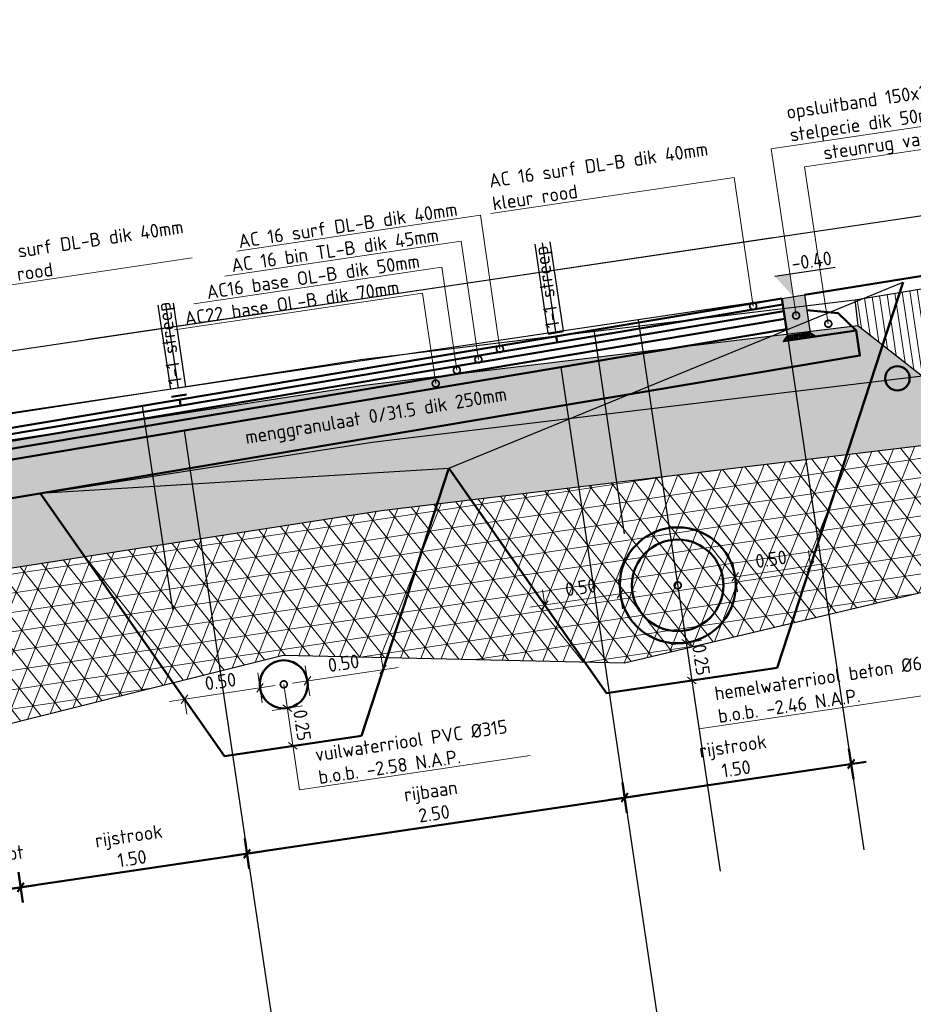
# Model space of a CAD drawing. Header units: metres. Extents: x 0 to 269924, y 0 to 933292.
# Tile 51 of 247: x 133864.68 to 133870.53, y 465847.67 to 465854.12. Entities that reach past the tile are written whole.
import ezdxf
from ezdxf import colors
from ezdxf.entities.mleader import LeaderData, LeaderLine
from ezdxf.math import Vec2, Vec3

# ---------------------------------------------------------------- set-up
doc = ezdxf.new("R2010")
doc.units = ezdxf.units.M
for name, pattern in [('AL-NAP_LIJN', [15.25, 12, -1.5, 0.25, -1.5]), ('RI-HWA', [7.4, 5, -2.4]), ('RI-VWA', [11, 5, -3, 0, -3])]:
    doc.linetypes.add(name, pattern=pattern)
for name, color, linetype, lineweight in [('B-WE-GW-GROND-AD-50', 253, 'Continuous', 18), ('B-WE-MO-BODEM-AD-50', 253, 'Continuous', 18), ('B-WE-VH-VERHARDING-GD', 253, 'Continuous', 25), ('B-WE-VH-VERHARDING_FUNDERING-AD-50', 253, 'Continuous', 18), ('N-WE-GR-GROENSTROOK-GD', 90, 'Continuous', 50), ('N-WE-GW-SLEUF-GD', 90, 'Continuous', 50), ('N-WE-KL-ET_LS_OV_LICHTMAST-S', 190, 'Continuous', 25), ('N-WE-RI-T18', 10, 'Continuous', 18), ('N-WE-VH-KANTOPSLUITING_OPSLUITBAND-SD', 150, 'Continuous', 25), ('N-WE-VH-M', 7, 'Continuous', 18), ('N-WE-VH-VERHARDING-GD', 7, 'Continuous', 50), ('N-WE-VH-VERHARDING-T18', 10, 'Continuous', 18), ('X-XX-AL-NAP-GD', 7, 'AL-NAP_LIJN', 25), ('X-XX-AL-PEILMAAT-SD', 7, 'Continuous', 25)]:
    doc.layers.add(name, color=color, linetype=linetype, lineweight=lineweight)
doc.layers.add('N-WE-RI-HWA-GD', color=150, linetype='RI-HWA', lineweight=50, true_color=0x007fff)
doc.layers.add('N-WE-RI-VWA-GD', color=20, linetype='RI-VWA', lineweight=50, true_color=0xff3f00)
doc.layers.add('X-XX-AL-HULPLIJN-GD', color=30, linetype='Continuous', lineweight=25, plot=False)
doc.styles.add('NLCS-ISO', font='NLCS-ISO.ttf')
doc.styles.add('NLCS-ISO-M200-T18', font='NLCS-ISO.ttf', dxfattribs={"height": 0.36})
doc.styles.add('NLCS-ISO-M50-T18', font='NLCS-ISO.ttf', dxfattribs={"height": 0.09})
doc.dimstyles.new('NLCS-M50-T18-SCHRAP_L2_H2', dxfattribs={"dimscale": 0.05, "dimtxt": 2.5, "dimasz": 1.008, "dimexe": 2, "dimexo": 2, "dimgap": 0.7, "dimtad": 1, "dimzin": 0, "dimdsep": 46, "dimtxsty": 'NLCS-ISO-M50-T18', "dimblk": 'OBLIQUE', "dimcen": 0, "dimdle": 2, "dimclrd": 256, "dimclre": 256, "dimclrt": 10, "dimazin": 0, "dimtfac": 1, "dimtdec": 3, "dimtofl": 0, "dimtmove": 0, "dimatfit": 3, "dimldrblk": 'OBLIQUE', "dimfxl": 2, "dimfxlon": 1, "dimtfillclr": 256, "dimtolj": 1, "dimtzin": 0, "dimlwd": -1, "dimlwe": -1, "dimarcsym": 0})

# ---------------------------------------------------------------- blocks, each defined once
blk = doc.blocks.new('*U405')
blk.add_hatch(color=8).paths.add_polyline_path([(-0.15, -0.25), (0, -0.25), (0, 0), (-0.15, 0)])
at = {"layer": 'N-WE-VH-VERHARDING-GD', "linetype": 'Continuous'}
h = blk.add_hatch(dxfattribs=at)
h.set_pattern_fill('ANSI31', color=256, scale=0.005, angle=45, style=0)
h.set_pattern_definition([(90, (89116.596445, 436374.820416), (-0.015875, 3e-18), [])])
h.paths.add_polyline_path([(-0.15, -0.25), (0, -0.25), (0.03, -0.28), (-0.18, -0.28)])
at = {"flags": 128}
blk.add_lwpolyline([(-0.15, -0.25), (0, -0.25), (0, 0), (-0.15, 0)], close=True, dxfattribs=at)
at = {"layer": 'N-WE-VH-VERHARDING-GD', "linetype": 'Continuous'}
for p, q in [((-0.35, -0.15), (-0.15, -0.1)), ((-0.45, -0.28), (-0.35, -0.15)), ((-0.18, -0.28), (-0.45, -0.28))]:
    blk.add_line(p, q, dxfattribs=at)
at = {"layer": 'N-WE-VH-VERHARDING-GD', "linetype": 'Continuous', "flags": 128}
blk.add_lwpolyline([(-0.15, -0.25), (0, -0.25), (0.03, -0.28), (-0.18, -0.28)], close=True, dxfattribs=at)
blk = doc.blocks.new('_Oblique')
at = {"color": 0, "linetype": 'ByBlock', "lineweight": -2}
blk.add_line((-0.5, -0.5), (0.5, 0.5), dxfattribs=at)
blk = doc.blocks.new('*D394')
at = {"layer": 'Defpoints', "color": 0, "transparency": 16777216}
for p in [(-1.65, -0.0284), (-4.1518, -0.0757), (-4.1518, -3.0848)]:
    blk.add_point(p, dxfattribs=at)
at = {"layer": 'N-WE-VH-VERHARDING-GD', "transparency": 16777216}
for p, q in [((-4.1518, -2.9848), (-4.1518, -3.1848)), ((-1.65, -2.9848), (-1.65, -3.1848)), ((-1.55, -3.0848), (-4.2518, -3.0848))]:
    blk.add_line(p, q, dxfattribs=at)
at = {"layer": 'N-WE-VH-VERHARDING-GD', "transparency": 16777216, "xscale": 0.0504, "yscale": 0.0504, "zscale": 0.0504, "rotation": 180}
blk.add_blockref('_Oblique', (-4.1518, -3.0848), dxfattribs=at)
at = {"layer": 'N-WE-VH-VERHARDING-GD', "transparency": 16777216, "xscale": 0.0504, "yscale": 0.0504, "zscale": 0.0504}
blk.add_blockref('_Oblique', (-1.65, -3.0848), dxfattribs=at)
at = {"layer": 'N-WE-VH-VERHARDING-GD', "color": 10, "transparency": 16777216, "insert": (-2.9009, -2.9298), "char_height": 0.09, "attachment_point": 5, "style": 'NLCS-ISO-M50-T18'}
blk.add_mtext('\\A1;rijbaan\\P2.50', dxfattribs=at)
blk = doc.blocks.new('*D395')
at = {"layer": 'Defpoints', "color": 0, "transparency": 16777216}
for p in [(-5.65, -0.104), (-4.1518, -0.0757), (-5.65, -3.0848)]:
    blk.add_point(p, dxfattribs=at)
at = {"layer": 'N-WE-VH-VERHARDING-GD', "transparency": 16777216}
for p, q in [((-5.65, -2.9848), (-5.65, -3.1848)), ((-4.1518, -2.9848), (-4.1518, -3.1848)), ((-4.0518, -3.0848), (-5.75, -3.0848))]:
    blk.add_line(p, q, dxfattribs=at)
at = {"layer": 'N-WE-VH-VERHARDING-GD', "transparency": 16777216, "xscale": 0.0504, "yscale": 0.0504, "zscale": 0.0504, "rotation": 180}
blk.add_blockref('_Oblique', (-5.65, -3.0848), dxfattribs=at)
at = {"layer": 'N-WE-VH-VERHARDING-GD', "transparency": 16777216, "xscale": 0.0504, "yscale": 0.0504, "zscale": 0.0504}
blk.add_blockref('_Oblique', (-4.1518, -3.0848), dxfattribs=at)
at = {"layer": 'N-WE-VH-VERHARDING-GD', "color": 10, "transparency": 16777216, "insert": (-4.9009, -2.9298), "char_height": 0.09, "attachment_point": 5, "style": 'NLCS-ISO-M50-T18'}
blk.add_mtext('\\A1;rijstrook\\P1.50', dxfattribs=at)
blk = doc.blocks.new('*D396')
at = {"layer": 'Defpoints', "color": 0, "transparency": 16777216}
for p in [(-1.65, -0.0284), (-0.15, 0), (-1.65, -3.0848)]:
    blk.add_point(p, dxfattribs=at)
at = {"layer": 'N-WE-VH-VERHARDING-GD', "transparency": 16777216}
for p, q in [((-1.65, -2.9848), (-1.65, -3.1848)), ((-0.15, -2.9848), (-0.15, -3.1848)), ((-0.05, -3.0848), (-1.75, -3.0848))]:
    blk.add_line(p, q, dxfattribs=at)
at = {"layer": 'N-WE-VH-VERHARDING-GD', "transparency": 16777216, "xscale": 0.0504, "yscale": 0.0504, "zscale": 0.0504, "rotation": 180}
blk.add_blockref('_Oblique', (-1.65, -3.0848), dxfattribs=at)
at = {"layer": 'N-WE-VH-VERHARDING-GD', "transparency": 16777216, "xscale": 0.0504, "yscale": 0.0504, "zscale": 0.0504}
blk.add_blockref('_Oblique', (-0.15, -3.0848), dxfattribs=at)
at = {"layer": 'N-WE-VH-VERHARDING-GD', "color": 10, "transparency": 16777216, "insert": (-0.9, -2.9298), "char_height": 0.09, "attachment_point": 5, "style": 'NLCS-ISO-M50-T18'}
blk.add_mtext('\\A1;rijstrook\\P1.50', dxfattribs=at)
blk = doc.blocks.new('_DotSmall')
at = {"color": 0, "linetype": 'ByBlock', "const_width": 0.5}
blk.add_lwpolyline([(-0.0625, 0, 1), (0.0625, 0, 1)], format="xyb", close=True, dxfattribs=at)
blk = doc.blocks.new('*D397')
at = {"layer": 'Defpoints', "color": 0, "transparency": 16777216}
for p in [(-5.95, -0.104), (-5.65, -0.104), (-5.95, -3.0848)]:
    blk.add_point(p, dxfattribs=at)
at = {"layer": 'N-WE-VH-VERHARDING-GD', "transparency": 16777216}
for p, q in [((-5.95, -2.9848), (-5.95, -3.1848)), ((-5.65, -2.9848), (-5.65, -3.1848)), ((-5.55, -3.0848), (-6.05, -3.0848))]:
    blk.add_line(p, q, dxfattribs=at)
at = {"layer": 'N-WE-VH-VERHARDING-GD', "transparency": 16777216, "xscale": 0.0504, "yscale": 0.0504, "zscale": 0.0504, "rotation": 180}
blk.add_blockref('_Oblique', (-5.95, -3.0848), dxfattribs=at)
at = {"layer": 'N-WE-VH-VERHARDING-GD', "transparency": 16777216, "xscale": 0.0504, "yscale": 0.0504, "zscale": 0.0504}
blk.add_blockref('_Oblique', (-5.65, -3.0848), dxfattribs=at)
at = {"layer": 'N-WE-VH-VERHARDING-GD', "color": 10, "transparency": 16777216, "insert": (-5.8, -2.9298), "char_height": 0.09, "attachment_point": 5, "style": 'NLCS-ISO-M50-T18'}
blk.add_mtext('\\A1;molgoot\\P0.30', dxfattribs=at)
blk = doc.blocks.new('PROFIEL 5')
at = {"layer": 'B-WE-GW-GROND-AD-50'}
h = blk.add_hatch(dxfattribs=at)
h.set_pattern_fill('AGW-GROND_TEELAARDE-SO', color=256, scale=0.05, pattern_type=2)
h.set_pattern_definition([(98.4527673, (893.04771, -349.32067), (-0.0494568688, -0.0073497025), [])])
edge = h.paths.add_edge_path(flags=16)
edge.add_arc((5.3084, -0.1291), 0.02, 0, 360)
edge = h.paths.add_edge_path(flags=16)
edge.add_arc((6.0854, 0.0854), 0.02, 0, 360)
edge = h.paths.add_edge_path(flags=16)
edge.add_arc((6.2832, 0.1148), 0.02, 0, 360)
h.paths.add_polyline_path([(14.3874, 1.6269), (14.3807, 1.672), (13.18, 1.4734), (13.2003, 1.3046), (13.6231, 0.9728), (14.1237, 0.5799), (14.5339, 0.6408)])
edge = h.paths.add_edge_path(flags=16)
edge.add_arc((14.1957, 1.1694), 0.02, 68.45277, 128.45277, ccw=False)
edge.add_arc((14.2155, 1.1723), 0.02, 68.45277, 128.45277, ccw=False)
edge.add_arc((14.2353, 1.1753), 0.02, 68.45277, 128.45277, ccw=False)
edge.add_arc((14.2551, 1.1782), 0.02, 68.45277, 128.45277, ccw=False)
edge.add_arc((14.2749, 1.1811), 0.02, 68.45277, 128.45277, ccw=False)
edge.add_arc((14.2946, 1.1841), 0.02, 54.61356, 128.45277, ccw=False)
edge.add_arc((14.3344, 1.19), 0.03, 8.45277, 159.71134, ccw=False)
edge.add_arc((14.3344, 1.19), 0.03, -142.8058, 8.45277, ccw=False)
edge.add_arc((14.2946, 1.1841), 0.02, 248.45277, 322.29197, ccw=False)
edge.add_arc((14.2749, 1.1811), 0.02, 248.45277, 308.45277, ccw=False)
edge.add_arc((14.2551, 1.1782), 0.02, 248.45277, 308.45277, ccw=False)
edge.add_arc((14.2353, 1.1753), 0.02, 248.45277, 308.45277, ccw=False)
edge.add_arc((14.2155, 1.1723), 0.02, 248.45277, 308.45277, ccw=False)
edge.add_arc((14.1957, 1.1694), 0.02, 248.45277, 308.45277, ccw=False)
edge.add_arc((14.1759, 1.1664), 0.02, 188.45277, 308.45277, ccw=False)
edge.add_arc((14.1759, 1.1664), 0.02, 68.45277, 188.45277, ccw=False)
edge = h.paths.add_edge_path(flags=16)
edge.add_arc((13.9657, 1.0847), 0.02, -111.54723, 8.45277, ccw=False)
edge.add_arc((13.9459, 1.0817), 0.02, 248.45277, 308.45277, ccw=False)
edge.add_arc((13.9261, 1.0788), 0.02, 188.45277, 308.45277, ccw=False)
edge.add_arc((13.9261, 1.0788), 0.02, 68.45277, 188.45277, ccw=False)
edge.add_arc((13.9459, 1.0817), 0.02, 68.45277, 128.45277, ccw=False)
edge.add_arc((13.9657, 1.0847), 0.02, 8.45277, 128.45277, ccw=False)
edge = h.paths.add_edge_path(flags=16)
edge.add_arc((14.1458, 1.1114), 0.03, 0, 360)
h.paths.add_polyline_path([(6.7193, 0.584), (4.517, 0.3003), (4.6711, -0.7364), (6.0521, -0.5312), (6.4279, -0.0176), (6.7453, 0.416)])
at = {"layer": 'B-WE-MO-BODEM-AD-50'}
h = blk.add_hatch(dxfattribs=at)
h.set_pattern_fill('AVH-FUNDERING_EPS-SO', color=256, scale=0.025, pattern_type=2)
h.set_pattern_definition([(8.452767, (893.04771, -349.32067), (-0.018374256, 0.123642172), []), (68.452767, (893.04771, -349.32067), (-0.11626439, 0.045908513), []), (128.452767, (893.04771, -349.32067), (-0.097890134, -0.077733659), [])])
h.paths.add_polyline_path([(11.6715, -0.9065), (14.4101, -0.2564), (14.6518, -0.152), (14.5339, 0.6408), (14.1237, 0.5799), (10.0779, 0.0923), (6.0521, -0.5312), (4.6711, -0.7364), (4.8593, -2.0028), (9.4338, -0.8573)])
at = {"layer": 'B-WE-VH-VERHARDING-GD'}
h = blk.add_hatch(dxfattribs=at)
h.set_pattern_fill('AMO-BODEM_ZAND-SO', color=256, scale=0.05, angle=8.45277, pattern_type=2)
h.set_pattern_definition([(45.952767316, (-64052.23794, -481152.50459), (-0.01727703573, 0.094831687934), [0, -0.076, 0, -0.085, 0, -0.08125]), (15.952767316, (-64052.23794, -481152.50459), (0.066785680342, 0.15258184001), [0, -0.041, 0, -0.0685, 0, -0.02625]), (335.952767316, (-64052.29877, -481152.51363), (0.153974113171, 0.02316789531), [0, -0.025, 0, -0.09, 0, -0.1175]), (325.952767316, (-64052.29877, -481152.51363), (0.14222295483, 0.065501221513), [0, -0.0125, 0, -0.059, 0, -0.0675])])
h.paths.add_polyline_path([(6.4279, -0.0176), (6.0521, -0.5312), (10.0779, 0.0923), (14.1237, 0.5799), (13.6231, 0.9728), (10.0166, 0.5382)])
at = {"layer": 'B-WE-VH-VERHARDING_FUNDERING-AD-50'}
h = blk.add_hatch(dxfattribs=at)
h.set_pattern_fill('AVH-FUNDERING_02-SO', color=256, scale=0.25, angle=8.45277, pattern_type=2)
h.set_pattern_definition([(8.452767, (-718.86222, -85.69447), (0.21053583, 0.28403286), [0.03125, -0.21875]), (98.452767, (-718.86222, -85.69447), (-0.28403286, 0.21053583), [0.03125, -0.21875]), (143.452767, (-718.8313, -85.68987), (-0.247284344, -0.036748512), [0.044194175, -0.309359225]), (8.452767, (-718.85198, -85.55078), (0.21053583, 0.28403286), [0.03125, -0.21875]), (53.452767, (-718.83423, -85.56393), (-0.036748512, 0.247284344), [0.022097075, -0.3314563]), (143.452767, (-718.83423, -85.56393), (-0.247284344, -0.036748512), [0.022097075, -0.3314563]), (8.452767, (-718.76843, -85.47517), (0.21053583, 0.28403286), [0.044194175, -0.205805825]), (53.452767, (-718.76843, -85.47517), (-0.036748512, 0.247284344), [0.03125, -0.3223034]), (143.452767, (-718.72472, -85.46868), (-0.247284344, -0.036748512), [0.03125, -0.3223034]), (98.452767, (-718.7014, -85.60738), (-0.28403286, 0.21053583), [0.03125, -0.21875]), (53.452767, (-718.7014, -85.60738), (-0.036748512, 0.247284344), [0.022097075, -0.3314563]), (143.452767, (-718.68824, -85.58963), (-0.247284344, -0.036748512), [0.022097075, -0.3314563]), (8.452767, (-718.8405, -85.62805), (0.21053583, 0.28403286), [0.015625, -0.209375]), (8.452767, (-718.66422, -85.53867), (0.21053583, 0.28403286), [0.015625, -0.209375]), (98.452767, (-718.7461, -85.51924), (-0.28403286, 0.21053583), [0.015625, -0.209375]), (143.452767, (-718.6945, -85.65375), (-0.247284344, -0.036748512), [0.022097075, -0.3314563]), (143.452767, (-718.82796, -85.49982), (-0.247284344, -0.036748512), [0.022097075, -0.3314563]), (53.452767, (-718.75836, -85.5961), (-0.036748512, 0.247284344), [0.022097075, -0.3314563]), (98.452767, (-718.7818, -85.65092), (-0.28403286, 0.21053583), [0.00390625, -0.24609375]), (98.452767, (-718.78572, -85.54488), (-0.28403286, 0.21053583), [0.00390625, -0.24609375]), (98.452767, (-718.67612, -85.48515), (-0.28403286, 0.21053583), [0.00390625, -0.24609375]), (98.452767, (-718.65274, -85.61595), (-0.28403286, 0.21053583), [0.00390625, -0.24609375])])
h.paths.add_polyline_path([(6.7453, 0.416), (9.9647, 0.9147), (13.2003, 1.3046), (13.6231, 0.9728), (10.0166, 0.5382), (6.4279, -0.0176)])
blk.add_circle((13.4587, 0.9588), 0.08)
at = {"layer": 'B-WE-VH-VERHARDING-GD'}
for points in [[(13.18, 1.4734), (14.3807, 1.672)], [(6.7193, 0.584), (9.9416, 1.0831), (13.18, 1.4734)], [(13.18, 1.4734), (13.2003, 1.3046)], [(6.0521, -0.5312), (10.0779, 0.0923), (14.1237, 0.5799)]]:
    blk.add_lwpolyline(points, dxfattribs=at)
blk.add_lwpolyline([(6.7453, 0.416), (9.9647, 0.9147), (13.2003, 1.3046), (13.6231, 0.9728), (10.0166, 0.5382), (6.4279, -0.0176)], close=True, dxfattribs=at)
at = {"layer": 'X-XX-AL-HULPLIJN-GD'}
blk.add_lwpolyline([(14.6518, -0.152), (14.4101, -0.2564), (11.6715, -0.9065), (9.4338, -0.8573), (4.8593, -2.0028), (4.6711, -0.7364)], dxfattribs=at)
at = {"layer": 'X-XX-AL-NAP-GD'}
blk.add_lwpolyline([(20.0142, 2.9743), (0, 0)], dxfattribs=at)
blk = doc.blocks.new('*D475')
at = {"layer": 'Defpoints', "color": 0, "transparency": 16777216}
for p in [(133868.6151, 465850.3568), (133868.1205, 465850.2833), (133868.7077, 465849.7336)]:
    blk.add_point(p, dxfattribs=at)
at = {"layer": 'N-WE-VH-M', "transparency": 16777216}
for p, q in [((133868.6298, 465850.2579), (133868.6004, 465850.4557)), ((133868.0216, 465850.2686), (133868.714, 465850.3715)), ((133868.1205, 465850.2833), (133868.1058, 465850.3822))]:
    blk.add_line(p, q, dxfattribs=at)
at = {"layer": 'N-WE-VH-M', "transparency": 16777216, "xscale": 0.0504, "yscale": 0.0504, "zscale": 0.0504}
for p, rotation in [((133868.6151, 465850.3568), 8.452767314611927), ((133868.1205, 465850.2833), 188.4527673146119)]:
    blk.add_blockref('_Oblique', p, dxfattribs=dict(at, rotation=rotation))
at = {"layer": 'N-WE-VH-M', "color": 10, "transparency": 16777216, "insert": (133868.3561, 465850.3992), "char_height": 0.09, "attachment_point": 5, "rotation": 8.45277, "style": 'NLCS-ISO-M50-T18'}
blk.add_mtext('\\A1;0.50', dxfattribs=at)
blk = doc.blocks.new('*D476')
at = {"layer": 'Defpoints', "color": 0, "transparency": 16777216}
for p in [(133869.8614, 465850.542), (133869.8614, 465850.542), (133869.4595, 465849.8454)]:
    blk.add_point(p, dxfattribs=at)
at = {"layer": 'N-WE-VH-M', "transparency": 16777216}
for p, q in [((133869.8614, 465850.542), (133869.8467, 465850.6409)), ((133869.2679, 465850.4538), (133869.9603, 465850.5567)), ((133869.3816, 465850.3696), (133869.3522, 465850.5674))]:
    blk.add_line(p, q, dxfattribs=at)
at = {"layer": 'N-WE-VH-M', "transparency": 16777216, "xscale": 0.0504, "yscale": 0.0504, "zscale": 0.0504}
for p, rotation in [((133869.8614, 465850.542), 8.452767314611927), ((133869.3669, 465850.4685), 188.4527673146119)]:
    blk.add_blockref('_Oblique', p, dxfattribs=dict(at, rotation=rotation))
at = {"layer": 'N-WE-VH-M', "color": 10, "transparency": 16777216, "insert": (133869.6024, 465850.5844), "char_height": 0.09, "attachment_point": 5, "rotation": 8.45277, "style": 'NLCS-ISO-M50-T18'}
blk.add_mtext('\\A1;0.50', dxfattribs=at)
blk = doc.blocks.new('*D477')
at = {"layer": 'Defpoints', "color": 0, "transparency": 16777216}
for p in [(133868.3641, 465849.9353), (133869.6425, 465849.8725), (133869.0836, 465849.7895)]:
    blk.add_point(p, dxfattribs=at)
at = {"layer": 'N-WE-VH-M', "transparency": 16777216}
for p, q in [((133869.0321, 465850.1357), (133869.0983, 465849.6906)), ((133868.9479, 465850.0221), (133869.1458, 465850.0515)), ((133869.1825, 465849.8042), (133868.9847, 465849.7748))]:
    blk.add_line(p, q, dxfattribs=at)
at = {"layer": 'N-WE-VH-M', "transparency": 16777216, "xscale": 0.0504, "yscale": 0.0504, "zscale": 0.0504}
for p, rotation in [((133869.0468, 465850.0368), 98.45276731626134), ((133869.0836, 465849.7895), 278.4527673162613)]:
    blk.add_blockref('_Oblique', p, dxfattribs=dict(at, rotation=rotation))
at = {"layer": 'N-WE-VH-M', "color": 10, "transparency": 16777216, "insert": (133869.1444, 465849.9249), "char_height": 0.09, "attachment_point": 5, "rotation": 278.45277, "style": 'NLCS-ISO-M50-T18'}
blk.add_mtext('\\A1;0.25', dxfattribs=at)
blk = doc.blocks.new('*D496')
at = {"layer": 'Defpoints', "color": 0, "transparency": 16777216}
for p in [(133866.2545, 465849.7406), (133865.76, 465849.6671), (133866.3144, 465849.3375)]:
    blk.add_point(p, dxfattribs=at)
at = {"layer": 'N-WE-VH-M', "transparency": 16777216}
for p, q in [((133866.2692, 465849.6417), (133866.2398, 465849.8395)), ((133865.6611, 465849.6524), (133866.3535, 465849.7553)), ((133865.76, 465849.6671), (133865.7747, 465849.5682))]:
    blk.add_line(p, q, dxfattribs=at)
at = {"layer": 'N-WE-VH-M', "transparency": 16777216, "xscale": 0.0504, "yscale": 0.0504, "zscale": 0.0504}
for p, rotation in [((133866.2545, 465849.7406), 8.452767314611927), ((133865.76, 465849.6671), 188.4527673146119)]:
    blk.add_blockref('_Oblique', p, dxfattribs=dict(at, rotation=rotation))
at = {"layer": 'N-WE-VH-M', "color": 10, "transparency": 16777216, "insert": (133865.9955, 465849.783), "char_height": 0.09, "attachment_point": 5, "rotation": 8.45277, "style": 'NLCS-ISO-M50-T18'}
blk.add_mtext('\\A1;0.50', dxfattribs=at)
blk = doc.blocks.new('*D497')
at = {"layer": 'Defpoints', "color": 0, "transparency": 16777216}
for p in [(133867.0607, 465849.8604), (133867.0607, 465849.8604), (133866.626, 465849.3838)]:
    blk.add_point(p, dxfattribs=at)
at = {"layer": 'N-WE-VH-M', "transparency": 16777216}
for p, q in [((133867.0607, 465849.8604), (133867.046, 465849.9593)), ((133866.4672, 465849.7722), (133867.1596, 465849.8751)), ((133866.5808, 465849.688), (133866.5514, 465849.8858))]:
    blk.add_line(p, q, dxfattribs=at)
at = {"layer": 'N-WE-VH-M', "transparency": 16777216, "xscale": 0.0504, "yscale": 0.0504, "zscale": 0.0504}
for p, rotation in [((133867.0607, 465849.8604), 8.452767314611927), ((133866.5661, 465849.7869), 188.4527673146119)]:
    blk.add_blockref('_Oblique', p, dxfattribs=dict(at, rotation=rotation))
at = {"layer": 'N-WE-VH-M', "color": 10, "transparency": 16777216, "insert": (133866.8017, 465849.9028), "char_height": 0.09, "attachment_point": 5, "rotation": 8.45277, "style": 'NLCS-ISO-M50-T18'}
blk.add_mtext('\\A1;0.50', dxfattribs=at)
blk = doc.blocks.new('*D498')
at = {"layer": 'Defpoints', "color": 0, "transparency": 16777216}
for p in [(133865.861, 465849.5229), (133866.9193, 465849.4274), (133866.4702, 465849.3607)]:
    blk.add_point(p, dxfattribs=at)
at = {"layer": 'N-WE-VH-M', "transparency": 16777216}
for p, q in [((133866.4188, 465849.7069), (133866.4849, 465849.2618)), ((133866.3346, 465849.5933), (133866.5324, 465849.6227)), ((133866.5692, 465849.3754), (133866.3713, 465849.346))]:
    blk.add_line(p, q, dxfattribs=at)
at = {"layer": 'N-WE-VH-M', "transparency": 16777216, "xscale": 0.0504, "yscale": 0.0504, "zscale": 0.0504}
for p, rotation in [((133866.4335, 465849.608), 98.45276731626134), ((133866.4702, 465849.3607), 278.4527673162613)]:
    blk.add_blockref('_Oblique', p, dxfattribs=dict(at, rotation=rotation))
at = {"layer": 'N-WE-VH-M', "color": 10, "transparency": 16777216, "insert": (133866.531, 465849.4961), "char_height": 0.09, "attachment_point": 5, "rotation": 278.45277, "style": 'NLCS-ISO-M50-T18'}
blk.add_mtext('\\A1;0.25', dxfattribs=at)
blk = doc.blocks.new('SAL-PEILMAAT_INFRACAD_H01-SOD')
blk.add_line((-2, 3), (6, 3))
blk.add_solid([(-2, 3), (0, 3), (0, 0)])
at = {"style": 'NLCS-ISO'}
blk.add_attdef('...', (0.4, 3.4), '', height=1.8, dxfattribs=at)
blk = doc.blocks.new('dwarsprofiel Muyeveld 50km')
at = {"layer": 'N-WE-VH-VERHARDING-GD'}
for points in [[(-0.15, 0), (-5.65, -0.104)], [(-0.15, -0.04), (-5.65, -0.144)], [(-4.1, -0.0497), (-4.2, -0.0516)], [(-1.6, -0.0024), (-1.7, -0.0043)], [(-1.65, -0.0684), (-1.65, -0.0284)], [(-0.15, -0.205), (-0.15, 0)], [(-0.15, -0.085), (-5.65, -0.189)], [(-4.15, -0.1156), (-4.15, -0.0756)], [(-0.15, -0.135), (-5.65, -0.239)], [(-0.15, -0.205), (-5.65, -0.309)], [(0.3, -0.28), (0.3, -0.4466), (-6.4, -0.5733), (-6.4, -0.384)]]:
    blk.add_lwpolyline(points, dxfattribs=at)
at = {"layer": 'X-XX-AL-HULPLIJN-GD'}
for points in [[(-1.7, 0.5898), (-1.7, 0)], [(-1.65, 0.5898), (-1.65, 0)], [(-1.6, 0.5898), (-1.6, 0)], [(-4.2, 0.556), (-4.2, 0)], [(-4.15, 0.556), (-4.15, 0)], [(-4.1, 0.556), (-4.1, 0)], [(-0.15, 0.4), (-7.3161, 0.4)], [(-0.15, 0), (-7.3161, 0)], [(-1.4, -0.0236), (-1.4, -1.3736)], [(-4.4, -0.0804), (-4.4, -1.4304)], [(-1.65, -0.2334), (-1.65, -4.6212)], [(-4.15, -0.2807), (-4.15, -4.6212)]]:
    blk.add_lwpolyline(points, dxfattribs=at)
at = {"layer": 'N-WE-VH-KANTOPSLUITING_OPSLUITBAND-SD', "xscale": -1}
blk.add_blockref('*U405', (-0.15, 0), dxfattribs=at)
at = {"layer": 'N-WE-VH-VERHARDING-T18', "char_height": 0.09, "attachment_point": 5, "style": 'NLCS-ISO-M50-T18'}
for s, width, insert, rotation in [('1-1 streep', 2.613125, (-4.15, 0.3), 90), ('1-1 streep', 2.613125, (-1.65, 0.3), 90), ('menggranulaat 0/31.5 dik 250mm', 2.079466, (-2.8938, -0.3819), 1.08328)]:
    blk.add_mtext_dynamic_manual_height_columns(s, width=width, gutter_width=0.45, heights=[0], dxfattribs=dict(at, insert=insert, rotation=rotation))
at = {"layer": 'N-WE-VH-VERHARDING-GD'}
for base, p1, p2, text, picture, middle in [((-4.1518, -3.0848), (-1.65, -0.0284), (-4.1518, -0.0757), 'rijbaan\\P<>', '*D394', (-2.9009, -2.9298)), ((-1.65, -3.0848), (-0.15, 0), (-1.65, -0.0284), 'rijstrook\\P<>', '*D396', (-0.9, -2.9298)), ((-5.65, -3.0848), (-4.1518, -0.0757), (-5.65, -0.104), 'rijstrook\\P<>', '*D395', (-4.9009, -2.9298))]:
    dim = blk.add_linear_dim(base=base, p1=p1, p2=p2, angle=180, text=text, dimstyle='NLCS-M50-T18-SCHRAP_L2_H2', dxfattribs=at)
    dim.commit()
    dim.dimension.update_dxf_attribs({"geometry": picture, "text_midpoint": middle})
dim = blk.add_linear_dim(base=(-5.95, -3.0848), p1=(-5.65, -0.104), p2=(-5.95, -0.104), angle=180, text='molgoot\\P<>', dimstyle='NLCS-M50-T18-SCHRAP_L2_H2', dxfattribs=at)
dim.commit()
dim.dimension.update_dxf_attribs({"geometry": '*D397', "text_midpoint": (-5.8, -3.0848), "dimtype": 160})
at = {"layer": 'N-WE-VH-VERHARDING-T18'}
ml = blk.add_multileader_mtext('Standard', dxfattribs=at)
ml.set_content('opsluitband 150x250\\Pstelpecie dik 50mm', color=256, style='NLCS-ISO-M50-T18')
ml.set_leader_properties(color=256, linetype='ByLayer', lineweight=-1)
ml.set_arrow_properties(name='DOTSMALL')
ml.build(insert=Vec2(0, 0))
ml.multileader.update_dxf_attribs({"text_left_attachment_type": 5, "text_right_attachment_type": 5, "dogleg_length": 0.09, "arrow_head_size": 0.09})
ctx = ml.context
ctx.base_point, ctx.char_height, ctx.arrow_head_size, ctx.landing_gap_size, ctx.plane_origin = Vec3(0.0132, 0.9798), 0.09, 0.09, 0.045, Vec3(-2.074, -0.0998)
ctx.left_attachment, ctx.right_attachment = 5, 5
notes = []
notes.append((ctx, [(0, (1, 1, 0), (-0.0768, 0.9798), (1, 0), 0.09, [(0, [(-0.075, -0.125)], 0, [])])]))
ctx.mtext.insert, ctx.mtext.rotation, ctx.mtext.flow_direction = Vec3(0.0582, 1.2468), -0.147529, 5
ml = blk.add_multileader_mtext('Standard', dxfattribs=at)
ml.set_content('AC 16 surf DL-B dik 40mm\\Pkleur rood', color=256, style='NLCS-ISO-M50-T18')
ml.set_leader_properties(color=256, linetype='ByLayer', lineweight=-1)
ml.set_arrow_properties(name='DOTSMALL')
ml.build(insert=Vec2(0, 0))
ml.multileader.update_dxf_attribs({"text_left_attachment_type": 5, "text_right_attachment_type": 5, "dogleg_length": 0.09, "arrow_head_size": 0.09})
ctx = ml.context
ctx.base_point, ctx.char_height, ctx.arrow_head_size, ctx.landing_gap_size, ctx.plane_origin = Vec3(-5.4551, 0.8298), 0.09, 0.09, 0.045, Vec3(-5.6428, -0.2973)
ctx.left_attachment, ctx.right_attachment = 5, 5
notes.append((ctx, [(0, (1, 1, 0), (-5.5451, 0.8298), (1, 0), 0.09, [(0, [(-5.5432, -0.1201)], 0, [])])]))
ctx.mtext.insert, ctx.mtext.rotation, ctx.mtext.flow_direction = Vec3(-5.4101, 1.0878), -0.147529, 5
ml = blk.add_multileader_mtext('Standard', dxfattribs=at)
ml.set_content('AC 16 surf DL-B dik 40mm\\Pkleur rood', color=256, style='NLCS-ISO-M50-T18')
ml.set_leader_properties(color=256, linetype='ByLayer', lineweight=-1)
ml.set_arrow_properties(name='DOTSMALL')
ml.build(insert=Vec2(0, 0))
ml.multileader.update_dxf_attribs({"text_left_attachment_type": 5, "text_right_attachment_type": 5, "dogleg_length": 0.09, "arrow_head_size": 0.09})
ctx = ml.context
ctx.base_point, ctx.char_height, ctx.arrow_head_size, ctx.landing_gap_size, ctx.plane_origin = Vec3(-1.9804, 0.8298), 0.09, 0.09, 0.045, Vec3(-0.2447, -0.2973)
ctx.left_attachment, ctx.right_attachment = 5, 5
notes.append((ctx, [(0, (1, 1, 0), (-0.3424, 0.8298), (-1, 0), 0.09, [(0, [(-0.3444, -0.0222)], 0, [])])]))
ctx.mtext.insert, ctx.mtext.rotation, ctx.mtext.flow_direction = Vec3(-1.9354, 1.0878), -0.147529, 5
ml = blk.add_multileader_mtext('Standard', dxfattribs=at)
ml.set_content('AC 16 surf DL-B dik 40mm', color=256, style='NLCS-ISO-M50-T18')
ml.set_leader_properties(color=256, linetype='ByLayer', lineweight=-1)
ml.set_arrow_properties(name='DOTSMALL')
ml.build(insert=Vec2(0, 0))
ml.multileader.update_dxf_attribs({"text_left_attachment_type": 5, "text_right_attachment_type": 5, "dogleg_length": 0.09, "arrow_head_size": 0.09})
ctx = ml.context
ctx.base_point, ctx.char_height, ctx.arrow_head_size, ctx.landing_gap_size, ctx.plane_origin = Vec3(-3.6623, 0.8298), 0.09, 0.09, 0.045, Vec3(-1.9266, -0.2973)
ctx.left_attachment, ctx.right_attachment = 5, 5
notes.append((ctx, [(0, (1, 1, 0), (-2.0243, 0.8298), (-1, 0), 0.09, [(0, [(-2.0263, -0.0567)], 0, [])])]))
ctx.mtext.insert, ctx.mtext.rotation, ctx.mtext.flow_direction = Vec3(-3.6173, 0.9378), -0.147529, 5
ml = blk.add_multileader_mtext('Standard', dxfattribs=at)
ml.set_content('steunrug van schraalbeton', color=256, style='NLCS-ISO-M50-T18')
ml.set_leader_properties(color=256, linetype='ByLayer', lineweight=-1)
ml.set_arrow_properties(name='DOTSMALL')
ml.build(insert=Vec2(0, 0))
ml.multileader.update_dxf_attribs({"text_left_attachment_type": 5, "text_right_attachment_type": 5, "dogleg_length": 0.09, "arrow_head_size": 0.09})
ctx = ml.context
ctx.base_point, ctx.char_height, ctx.arrow_head_size, ctx.landing_gap_size, ctx.plane_origin = Vec3(0.2134, 0.8298), 0.09, 0.09, 0.045, Vec3(-1.369, -0.2625)
ctx.left_attachment, ctx.right_attachment = 5, 5
notes.append((ctx, [(0, (1, 1, 0), (0.1234, 0.8298), (1, 0), 0.09, [(0, [(0.1257, -0.2093)], 0, [])])]))
ctx.mtext.insert, ctx.mtext.rotation, ctx.mtext.flow_direction = Vec3(0.2584, 0.9468), -0.147529, 5
ml = blk.add_multileader_mtext('Standard', dxfattribs=at)
ml.set_content('AC 16 bin TL-B dik 45mm', color=256, style='NLCS-ISO-M50-T18')
ml.set_leader_properties(color=256, linetype='ByLayer', lineweight=-1)
ml.set_arrow_properties(name='DOTSMALL')
ml.build(insert=Vec2(0, 0))
ml.multileader.update_dxf_attribs({"text_left_attachment_type": 5, "text_right_attachment_type": 5, "dogleg_length": 0.09, "arrow_head_size": 0.09})
ctx = ml.context
ctx.base_point, ctx.char_height, ctx.arrow_head_size, ctx.landing_gap_size, ctx.plane_origin = Vec3(-3.7313, 0.6798), 0.09, 0.09, 0.045, Vec3(-2.0766, -0.4473)
ctx.left_attachment, ctx.right_attachment = 5, 5
notes.append((ctx, [(0, (1, 1, 0), (-2.1743, 0.6798), (-1, 0), 0.09, [(0, [(-2.1761, -0.1043)], 0, [])])]))
ctx.mtext.insert, ctx.mtext.rotation, ctx.mtext.flow_direction = Vec3(-3.6863, 0.7878), -0.147529, 5
ml = blk.add_multileader_mtext('Standard', dxfattribs=at)
ml.set_content('AC16 base OL-B dik 50mm', color=256, style='NLCS-ISO-M50-T18')
ml.set_leader_properties(color=256, linetype='ByLayer', lineweight=-1)
ml.set_arrow_properties(name='DOTSMALL')
ml.build(insert=Vec2(0, 0))
ml.multileader.update_dxf_attribs({"text_left_attachment_type": 5, "text_right_attachment_type": 5, "dogleg_length": 0.09, "arrow_head_size": 0.09})
ctx = ml.context
ctx.base_point, ctx.char_height, ctx.arrow_head_size, ctx.landing_gap_size, ctx.plane_origin = Vec3(-3.9173, 0.5298), 0.09, 0.09, 0.045, Vec3(-2.2266, -0.5973)
ctx.left_attachment, ctx.right_attachment = 5, 5
notes.append((ctx, [(0, (1, 1, 0), (-2.3243, 0.5298), (-1, 0), 0.09, [(0, [(-2.3259, -0.1524)], 0, [])])]))
ctx.mtext.insert, ctx.mtext.rotation, ctx.mtext.flow_direction = Vec3(-3.8723, 0.6378), -0.147529, 5
ml = blk.add_multileader_mtext('Standard', dxfattribs=at)
ml.set_content('AC22 base OL-B dik 70mm', color=256, style='NLCS-ISO-M50-T18')
ml.set_leader_properties(color=256, linetype='ByLayer', lineweight=-1)
ml.set_arrow_properties(name='DOTSMALL')
ml.build(insert=Vec2(0, 0))
ml.multileader.update_dxf_attribs({"text_left_attachment_type": 5, "text_right_attachment_type": 5, "dogleg_length": 0.09, "arrow_head_size": 0.09})
ctx = ml.context
ctx.base_point, ctx.char_height, ctx.arrow_head_size, ctx.landing_gap_size, ctx.plane_origin = Vec3(-4.0853, 0.3798), 0.09, 0.09, 0.045, Vec3(-2.3766, -0.7473)
ctx.left_attachment, ctx.right_attachment = 5, 5
notes.append((ctx, [(0, (1, 1, 0), (-2.4743, 0.3798), (-1, 0), 0.09, [(0, [(-2.4759, -0.2191)], 0, [])])]))
ctx.mtext.insert, ctx.mtext.rotation, ctx.mtext.flow_direction = Vec3(-4.0403, 0.4878), -0.147529, 5
for ctx, leaders in notes:
    for number, flags, end, landing, length, lines in leaders:
        leader = LeaderData()
        leader.index, (leader.has_last_leader_line, leader.has_dogleg_vector, leader.attachment_direction) = number, flags
        leader.last_leader_point, leader.dogleg_vector, leader.dogleg_length = Vec3(end), Vec3(landing), length
        for number, points, colour, breaks in lines:
            line = LeaderLine()
            line.index, line.vertices, line.color, line.breaks = number, Vec3.list(points), colors.encode_raw_color(colour), breaks
            leader.lines.append(line)
        ctx.leaders.append(leader)

msp = doc.modelspace()

# ---------------------------------------------------------------- block references
at = {"layer": 'N-WE-VH-VERHARDING-GD'}
msp.add_blockref('PROFIEL 5', (133856.9717, 465850.8102), dxfattribs=at)

# ---------------------------------------------------------------- next in the draw order: linework, layer by layer
at = {"layer": 'N-WE-GR-GROENSTROOK-GD'}
msp.add_lwpolyline([(133871.3408, 465852.5606), (133869.8223, 465852.3155)], dxfattribs=at)
at = {"layer": 'N-WE-GW-SLEUF-GD'}
for p, q in [((133869.6425, 465849.8725), (133870.4686, 465852.3984)), ((133866.9193, 465849.4274), (133867.4924, 465851.1795)), ((133867.4924, 465851.1795), (133868.5245, 465849.7064)), ((133864.815, 465851.0158), (133866.0214, 465849.294)), ((133868.5245, 465849.7064), (133869.6425, 465849.8725)), ((133866.0214, 465849.294), (133866.9193, 465849.4274))]:
    msp.add_line(p, q, dxfattribs=at)
at = {"layer": 'N-WE-KL-ET_LS_OV_LICHTMAST-S'}
for points in [[(133869.6739, 465852.2935), (133870.2111, 465848.6789)], [(133868.7323, 465852.1535), (133869.2694, 465848.5389)]]:
    msp.add_lwpolyline(points, dxfattribs=at)
at = {"layer": 'N-WE-RI-HWA-GD', "linetype": 'Continuous'}
for radius in [0.38, 0.3]:
    msp.add_circle((133868.991, 465850.4127), radius, dxfattribs=at)
at = {"layer": 'N-WE-RI-VWA-GD', "linetype": 'Continuous'}
msp.add_circle((133866.4103, 465849.7638), 0.1575, dxfattribs=at)
at = {"layer": 'X-XX-AL-HULPLIJN-GD', "flags": 128}
for points in [[(133867.4924, 465851.1795), (133870.4686, 465852.3984)], [(133864.815, 465851.0158), (133867.4924, 465851.1795)]]:
    msp.add_lwpolyline(points, dxfattribs=at)

# ---------------------------------------------------------------- next in the draw order: block references
at = {"layer": 'N-WE-KL-ET_LS_OV_LICHTMAST-S', "rotation": 8.452767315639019}
msp.add_blockref('dwarsprofiel Muyeveld 50km', (133869.8223, 465852.3155), dxfattribs=at)
at = {"layer": 'X-XX-AL-PEILMAAT-SD', "xscale": 0.05, "yscale": 0.05, "zscale": 0.05, "rotation": 8.452767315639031}
msp.add_blockref('SAL-PEILMAAT_INFRACAD_H01-SOD', (133869.7481, 465852.3045), dxfattribs=at).add_auto_attribs({'...': '-0.40'})

# ---------------------------------------------------------------- next in the draw order: dimensions: what is measured, and where the dimension line sits
at = {"layer": 'N-WE-VH-M'}
for base, p1, p2, angle, picture, middle in [((133869.8614, 465850.542), (133869.4595, 465849.8454), (133869.8614, 465850.542), 8.45277, '*D476', (133869.6141, 465850.5053)), ((133868.6151, 465850.3568), (133868.1205, 465850.2833), (133868.7077, 465849.7336), 8.45277, '*D475', (133868.3678, 465850.32)), ((133869.0836, 465849.7895), (133868.3641, 465849.9353), (133869.6425, 465849.8725), 98.45277, '*D477', (133869.0652, 465849.9131)), ((133867.0607, 465849.8604), (133866.626, 465849.3838), (133867.0607, 465849.8604), 8.45277, '*D497', (133866.8134, 465849.8237)), ((133866.2545, 465849.7406), (133865.76, 465849.6671), (133866.3144, 465849.3375), 8.45277, '*D496', (133866.0073, 465849.7039)), ((133866.4702, 465849.3607), (133865.861, 465849.5229), (133866.9193, 465849.4274), 98.45277, '*D498', (133866.4519, 465849.4843))]:
    dim = msp.add_linear_dim(base=base, p1=p1, p2=p2, angle=angle, dimstyle='NLCS-M50-T18-SCHRAP_L2_H2', dxfattribs=at)
    dim.commit()
    dim.dimension.update_dxf_attribs({"geometry": picture, "text_midpoint": middle, "dimtype": 160})

# ---------------------------------------------------------------- next in the draw order: leaders
at = {"layer": 'N-WE-RI-T18'}
ml = msp.add_multileader_mtext('Standard', dxfattribs=at)
ml.set_content('hemelwaterriool beton %%C600\\Pb.o.b. -2.46 N.A.P.', color=256, style='NLCS-ISO-M50-T18')
ml.set_leader_properties(color=256, linetype='ByLayer', lineweight=-1)
ml.set_arrow_properties(name='DOTSMALL')
ml.build(insert=Vec2(0, 0))
ml.multileader.update_dxf_attribs({"text_left_attachment_type": 5, "text_right_attachment_type": 5, "dogleg_length": 0.09, "arrow_head_size": 0.09})
ctx = ml.context
ctx.base_point, ctx.char_height, ctx.arrow_head_size, ctx.landing_gap_size, ctx.plane_origin, ctx.plane_x_axis, ctx.plane_y_axis = Vec3(133869.2197, 465849.4861), 0.09, 0.09, 0.045, Vec3(133869.0351, 465850.1159), Vec3(0.989137, 0.146994), Vec3(-0.146994, 0.989137)
ctx.left_attachment, ctx.right_attachment = 5, 5
notes = []
notes.append((ctx, [(0, (1, 1, 0), (133869.1306, 465849.4729), (0.989137, 0.146994), 0.09, [(0, [(133868.991, 465850.4127)], 0, [])])]))
ctx.mtext.insert, ctx.mtext.text_direction, ctx.mtext.flow_direction = Vec3(133869.2263, 465849.7479), Vec3(0.989137, 0.146994), 5
ml = msp.add_multileader_mtext('Standard', dxfattribs=at)
ml.set_content('vuilwaterriool PVC %%C315\\Pb.o.b. -2.58 N.A.P.', color=256, style='NLCS-ISO-M50-T18')
ml.set_leader_properties(color=256, linetype='ByLayer', lineweight=-1)
ml.set_arrow_properties(name='DOTSMALL')
ml.build(insert=Vec2(0, 0))
ml.multileader.update_dxf_attribs({"text_left_attachment_type": 5, "text_right_attachment_type": 5, "dogleg_length": 0.09, "arrow_head_size": 0.09})
ctx = ml.context
ctx.base_point, ctx.char_height, ctx.arrow_head_size, ctx.landing_gap_size, ctx.plane_origin, ctx.plane_x_axis, ctx.plane_y_axis = Vec3(133866.6021, 465849.0858), 0.09, 0.09, 0.045, Vec3(133866.4291, 465849.6376), Vec3(0.989137, 0.146994), Vec3(-0.146994, 0.989137)
ctx.left_attachment, ctx.right_attachment = 5, 5
notes.append((ctx, [(0, (1, 1, 0), (133866.5131, 465849.0726), (0.989137, 0.146994), 0.09, [(0, [(133866.4103, 465849.7638)], 0, [])])]))
ctx.mtext.insert, ctx.mtext.text_direction, ctx.mtext.flow_direction = Vec3(133866.6087, 465849.3476), Vec3(0.989137, 0.146994), 5
at = {"layer": 'N-WE-VH-VERHARDING-T18'}
ml = msp.add_multileader_mtext('Standard', dxfattribs=at)
ml.set_content('', color=256, style='NLCS-ISO-M200-T18')
ml.set_leader_properties(color=256, linetype='ByLayer', lineweight=-1)
ml.build(insert=Vec2(0, 0))
ml.multileader.update_dxf_attribs({"has_dogleg": 0, "text_left_attachment_type": 5, "text_right_attachment_type": 5, "dogleg_length": 0.36, "arrow_head_size": 0.36})
ctx = ml.context
ctx.base_point, ctx.char_height, ctx.arrow_head_size, ctx.landing_gap_size, ctx.plane_origin = Vec3(135697.3918, 466805.7659), 0.36, 0.36, 0.18, Vec3(135695.6966, 466805.1889)
ctx.left_attachment, ctx.right_attachment = 5, 5
notes.append((ctx, [(0, (0, 0, 0), (0, 0), (1, 0), 1, [])]))
ctx.mtext.insert, ctx.mtext.rotation, ctx.mtext.flow_direction = Vec3(135697.5718, 466806.1259), -0.147529, 5
for ctx, leaders in notes:
    for number, flags, end, landing, length, lines in leaders:
        leader = LeaderData()
        leader.index, (leader.has_last_leader_line, leader.has_dogleg_vector, leader.attachment_direction) = number, flags
        leader.last_leader_point, leader.dogleg_vector, leader.dogleg_length = Vec3(end), Vec3(landing), length
        for number, points, colour, breaks in lines:
            line = LeaderLine()
            line.index, line.vertices, line.color, line.breaks = number, Vec3.list(points), colors.encode_raw_color(colour), breaks
            leader.lines.append(line)
        ctx.leaders.append(leader)

doc.saveas('drawing.dxf')
